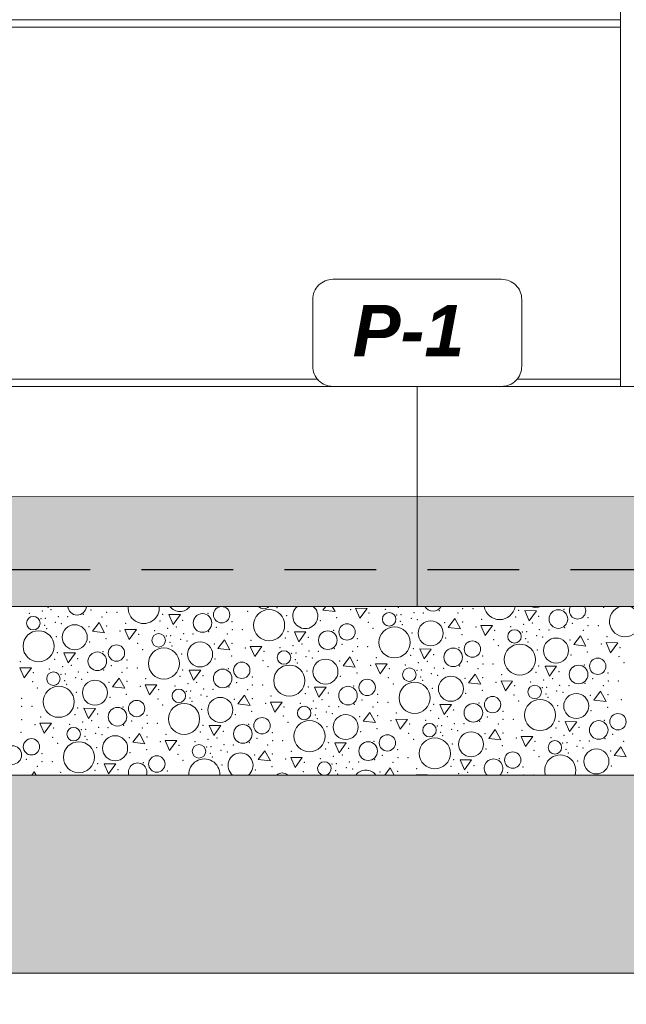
# Model space of a CAD drawing. Header units: millimetres. Extents: x -12989 to 402831, y -50461 to 30884.
# Tile 54 of 175: x 376324 to 377979, y -47346 to -44661. Entities that reach past the tile are written whole.
import ezdxf

# ---------------------------------------------------------------- set-up
doc = ezdxf.new("R2010")
doc.units = ezdxf.units.MM
doc.header["$MEASUREMENT"] = 0
doc.linetypes.add('Przerywana długa', pattern=[390, 250, -140])
doc.linetypes.add('Wipeout_Contour', pattern=[1000, 0, -1000])
for name, color, linetype in [('A__STROPY', 7, 'Continuous'), ('A_OZN_ODNOSNIKI', 7, 'Continuous'), ('AS_Belki.Import IFC', 7, 'Continuous'), ('Nowe_A__SCIANY', 7, 'Continuous'), ('Nowe_A_WYM', 7, 'Continuous')]:
    doc.layers.add(name, color=color, linetype=linetype)
for name, color, linetype, lineweight, true_color in [('A__STROPY_Nr_pióra__170', 7, 'Continuous', 5, 0x6a6a6a), ('A__STROPY_Nr_pióra__173', 7, 'Continuous', 5, 0x6a6a6a), ('A__STROPY_Nr_pióra__178', 7, 'Continuous', 5, 0x6a6a6a)]:
    doc.layers.add(name, color=color, linetype=linetype, lineweight=lineweight, true_color=true_color)
for name, color, linetype, lineweight in [('A__STROPY_Nr_pióra__27', 7, 'Continuous', 25), ('A__STROPY_Nr_pióra__49', 7, 'Continuous', 15), ('A__STROPY_Nr_pióra__69', 7, 'Continuous', 13), ('A_OZN_ODNOSNIKI_Nr_pióra__6', 7, 'Continuous', 13), ('A_OZN_ODNOSNIKI_Nr_pióra__85', 7, 'Continuous', 13), ('AS_Belki.Import IFC_Nr_pióra__88', 7, 'Continuous', 13), ('Nowe_A__SCIANY_Nr_pióra__87', 7, 'Continuous', 13), ('Nowe_A_WYM_Nr_pióra__1', 7, 'Continuous', 13), ('Nowe_A_WYM_Nr_pióra__45', 7, 'Continuous', 15), ('Nowe_A_WYM_Nr_pióra__85', 7, 'Continuous', 13)]:
    doc.layers.add(name, color=color, linetype=linetype, lineweight=lineweight)
doc.styles.add('STYL_AUTOMATYCZNY_4', font='arial.ttf')
doc.styles.add('STYL_AUTOMATYCZNY_6', font='arial.ttf')
doc.dimstyles.new('STYL_AUTOMATYCZNY__1', dxfattribs={"dimtxt": 139.999998, "dimasz": 57, "dimexe": 0.18, "dimexo": 0.0625, "dimgap": 0, "dimtad": 1, "dimtih": 1, "dimtoh": 1, "dimdec": 0, "dimlfac": 0.1, "dimzin": 0, "dimdsep": 46, "dimtxsty": 'STYL_AUTOMATYCZNY_4', "dimblk": 'ARROWHEAD_6', "dimblk1": 'ARROWHEAD_6', "dimblk2": 'ARROWHEAD_6', "dimcen": 0.09, "dimse1": 1, "dimse2": 1, "dimclrd": 7, "dimclre": 7, "dimclrt": 7, "dimadec": 0, "dimazin": 0, "dimtfac": 1, "dimtdec": 4, "dimtmove": 0, "dimatfit": 3, "dimfxl": 0, "dimtolj": 1, "dimtzin": 0, "dimarcsym": 0})

# ---------------------------------------------------------------- blocks, each defined once
blk = doc.blocks.new('ElemPrzekroju_2_1', base_point=(362576.7, -45960.6))
at = {"color": 254, "linetype": 'Wipeout_Contour', "lineweight": 0, "ltscale": 1515731.416802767}
blk.add_wipeout([(374618.1, -44660.6), (374618.1, -44680.6), (377963.1, -44680.6), (377963.1, -44660.6)], dxfattribs=at).dxf.layer = 'Nowe_A__SCIANY'
at = {"layer": 'Nowe_A__SCIANY_Nr_pióra__87', "color": 7, "linetype": 'Continuous', "lineweight": 13}
blk.add_line((374618.1, -44660.6), (377963.1, -44660.6), dxfattribs=at)
at = {"color": 254, "linetype": 'Wipeout_Contour', "lineweight": 0, "ltscale": 1515964.924096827}
blk.add_wipeout([(374618.1, -45640.6), (377963.1, -45640.6), (377963.1, -44680.6), (374618.1, -44680.6)], dxfattribs=at).dxf.layer = 'Nowe_A__SCIANY'
at = {"layer": 'Nowe_A__SCIANY_Nr_pióra__87', "color": 7, "linetype": 'Continuous', "lineweight": 13}
blk.add_line((377963.1, -44680.6), (374618.1, -44680.6), dxfattribs=at)
at = {"color": 254, "linetype": 'Wipeout_Contour', "lineweight": 0, "ltscale": 1516198.532963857}
blk.add_wipeout([(374618.1, -45660.6), (377963.1, -45660.6), (377963.1, -45640.6), (374618.1, -45640.6)], dxfattribs=at).dxf.layer = 'Nowe_A__SCIANY'
at = {"layer": 'Nowe_A__SCIANY_Nr_pióra__87', "color": 7, "linetype": 'Continuous', "lineweight": 13}
blk.add_line((377963.1, -45640.6), (374618.1, -45640.6), dxfattribs=at)
blk = doc.blocks.new('*X191', base_point=(362576.7, -45960.6))
at = {"layer": 'A__STROPY_Nr_pióra__178', "color": 251, "linetype": 'Continuous', "lineweight": 5, "true_color": 0x6a6a6a}
for p, q in [((376400.3, -46260.6), (376401.5, -46263.3)), ((376401.5, -46263.3), (376403.4, -46260.6)), ((377159.4, -46260.6), (377151.6, -46270.9)), ((377184.9, -46274.8), (377177.1, -46260.6)), ((376731.5, -46282.7), (376743.4, -46310.2)), ((376763.1, -46283), (376731.5, -46282.7)), ((376743.4, -46310.2), (376763.1, -46283)), ((377151.6, -46270.9), (377184.9, -46274.8)), ((377240.3, -46265.6), (377252.2, -46293)), ((377271.9, -46265.9), (377240.3, -46265.6)), ((377252.2, -46293), (377271.9, -46265.9)), ((377702.4, -46272), (377714.3, -46299.5)), ((377734, -46272.3), (377702.4, -46272)), ((377714.3, -46299.5), (377734, -46272.3)), ((376540.8, -46304.7), (376522.7, -46328.5)), ((376556, -46332.4), (376540.8, -46304.7)), ((377511.7, -46293.9), (377493.6, -46317.8)), ((377526.9, -46321.7), (377511.7, -46293.9)), ((377582.2, -46312.5), (377594.2, -46339.9)), ((377613.9, -46312.8), (377582.2, -46312.5)), ((377594.2, -46339.9), (377613.9, -46312.8)), ((376522.7, -46328.5), (376556, -46332.4)), ((376611.3, -46323.2), (376623.3, -46350.6)), ((376643, -46323.5), (376611.3, -46323.2)), ((376623.3, -46350.6), (376643, -46323.5)), ((377073.5, -46329.6), (377085.4, -46357)), ((377105.1, -46329.9), (377073.5, -46329.6)), ((377085.4, -46357), (377105.1, -46329.9)), ((377493.6, -46317.8), (377526.9, -46321.7)), ((377853.7, -46340.8), (377835.6, -46364.6)), ((377868.8, -46368.6), (377853.7, -46340.8)), ((376882.8, -46351.5), (376864.7, -46375.3)), ((376897.9, -46379.3), (376882.8, -46351.5)), ((377835.6, -46364.6), (377868.8, -46368.6)), ((377924.2, -46359.3), (377936.2, -46386.8)), ((377955.9, -46359.6), (377924.2, -46359.3)), ((377936.2, -46386.8), (377955.9, -46359.6)), ((376444.6, -46387.2), (376456.5, -46414.6)), ((376476.2, -46387.5), (376444.6, -46387.2)), ((376456.5, -46414.6), (376476.2, -46387.5)), ((376864.7, -46375.3), (376897.9, -46379.3)), ((376953.3, -46370), (376965.3, -46397.5)), ((376985, -46370.3), (376953.3, -46370)), ((376965.3, -46397.5), (376985, -46370.3)), ((377415.5, -46376.4), (377427.4, -46403.9)), ((377447.1, -46376.8), (377415.5, -46376.4)), ((377427.4, -46403.9), (377447.1, -46376.8)), ((377224.8, -46398.4), (377206.6, -46422.2)), ((377206.6, -46422.2), (377239.9, -46426.1)), ((377239.9, -46426.1), (377224.8, -46398.4)), ((377295.3, -46416.9), (377307.3, -46444.3)), ((377326.9, -46417.2), (377295.3, -46416.9)), ((377307.3, -46444.3), (377326.9, -46417.2)), ((377757.5, -46423.3), (377769.4, -46450.7)), ((377789.1, -46423.6), (377757.5, -46423.3)), ((377769.4, -46450.7), (377789.1, -46423.6)), ((376324.4, -46427.6), (376336.4, -46455.1)), ((376356.1, -46427.9), (376324.4, -46427.6)), ((376336.4, -46455.1), (376356.1, -46427.9)), ((376786.6, -46434), (376798.5, -46461.5)), ((376818.2, -46434.3), (376786.6, -46434)), ((376798.5, -46461.5), (376818.2, -46434.3)), ((377566.8, -46445.2), (377548.6, -46469)), ((377581.9, -46473), (377566.8, -46445.2)), ((376595.9, -46455.9), (376577.7, -46479.8)), ((376611, -46483.7), (376595.9, -46455.9)), ((376666.4, -46474.5), (376678.4, -46501.9)), ((376698, -46474.8), (376666.4, -46474.5)), ((376678.4, -46501.9), (376698, -46474.8)), ((377548.6, -46469), (377581.9, -46473)), ((377637.3, -46463.8), (377649.3, -46491.2)), ((377668.9, -46464.1), (377637.3, -46463.8)), ((377649.3, -46491.2), (377668.9, -46464.1)), ((376577.7, -46479.8), (376611, -46483.7)), ((376937.9, -46502.8), (376919.7, -46526.6)), ((376953, -46530.6), (376937.9, -46502.8)), ((377128.6, -46480.9), (377140.5, -46508.3)), ((377160.2, -46481.2), (377128.6, -46480.9)), ((377140.5, -46508.3), (377160.2, -46481.2)), ((377908.8, -46492.1), (377890.6, -46515.9)), ((377923.9, -46519.9), (377908.8, -46492.1)), ((376919.7, -46526.6), (376953, -46530.6)), ((377008.4, -46521.3), (377020.3, -46548.8)), ((377040, -46521.6), (377008.4, -46521.3)), ((377020.3, -46548.8), (377040, -46521.6)), ((377470.5, -46527.7), (377482.5, -46555.2)), ((377502.2, -46528), (377470.5, -46527.7)), ((377482.5, -46555.2), (377502.2, -46528)), ((377890.6, -46515.9), (377923.9, -46519.9)), ((376499.6, -46538.4), (376511.6, -46565.9)), ((376531.3, -46538.8), (376499.6, -46538.4)), ((376511.6, -46565.9), (376531.3, -46538.8)), ((377279.8, -46549.7), (377261.7, -46573.5)), ((377295, -46577.4), (377279.8, -46549.7)), ((376379.5, -46578.9), (376391.4, -46606.3)), ((376411.1, -46579.2), (376379.5, -46578.9)), ((376391.4, -46606.3), (376411.1, -46579.2)), ((377261.7, -46573.5), (377295, -46577.4)), ((377350.4, -46568.2), (377362.3, -46595.6)), ((377382, -46568.5), (377350.4, -46568.2)), ((377362.3, -46595.6), (377382, -46568.5)), ((377812.5, -46574.6), (377824.5, -46602)), ((377844.2, -46574.9), (377812.5, -46574.6)), ((377824.5, -46602), (377844.2, -46574.9)), ((376650.9, -46607.2), (376632.8, -46631.1)), ((376666.1, -46635), (376650.9, -46607.2)), ((376841.6, -46585.3), (376853.6, -46612.8)), ((376873.3, -46585.6), (376841.6, -46585.3)), ((376853.6, -46612.8), (376873.3, -46585.6)), ((377621.8, -46596.5), (377603.7, -46620.3)), ((377637, -46624.3), (377621.8, -46596.5)), ((376632.8, -46631.1), (376666.1, -46635)), ((376721.5, -46625.8), (376733.4, -46653.2)), ((376753.1, -46626.1), (376721.5, -46625.8)), ((376733.4, -46653.2), (376753.1, -46626.1)), ((377183.6, -46632.2), (377195.6, -46659.6)), ((377215.2, -46632.5), (377183.6, -46632.2)), ((377195.6, -46659.6), (377215.2, -46632.5)), ((377603.7, -46620.3), (377637, -46624.3)), ((377692.4, -46615), (377704.3, -46642.5)), ((377724, -46615.4), (377692.4, -46615)), ((377704.3, -46642.5), (377724, -46615.4)), ((376992.9, -46654.1), (376974.8, -46677.9)), ((377008.1, -46681.9), (376992.9, -46654.1)), ((377963.8, -46643.4), (377945.7, -46667.2)), ((377979, -46671.1), (377963.8, -46643.4)), ((376554.7, -46689.7), (376566.7, -46717.2)), ((376586.3, -46690), (376554.7, -46689.7)), ((376566.7, -46717.2), (376586.3, -46690)), ((376974.8, -46677.9), (377008.1, -46681.9)), ((377063.5, -46672.6), (377075.4, -46700.1)), ((377095.1, -46672.9), (377063.5, -46672.6)), ((377075.4, -46700.1), (377095.1, -46672.9)), ((377525.6, -46679), (377537.6, -46706.5)), ((377557.2, -46679.3), (377525.6, -46679)), ((377537.6, -46706.5), (377557.2, -46679.3)), ((377945.7, -46667.2), (377979, -46671.1)), ((376364, -46711.7), (376357.2, -46720.6)), ((376368.9, -46720.6), (376364, -46711.7)), ((377334.9, -46701), (377320, -46720.6)), ((377345.6, -46720.6), (377334.9, -46701)), ((377405.5, -46719.5), (377405.9, -46720.6)), ((377437.1, -46719.8), (377405.5, -46719.5)), ((377436.5, -46720.6), (377437.1, -46719.8))]:
    blk.add_line(p, q, dxfattribs=at)
for centre, radius in [((376875.2, -46283.3), 22.3), ((376361.3, -46306.3), 18.4), ((376822.9, -46305.7), 25.4), ((377004.7, -46311.7), 42.4), ((377332.2, -46295.6), 18.4), ((377793.8, -46295), 25.4), ((376474.5, -46344.6), 34.1), ((377217.2, -46330.1), 22.3), ((377346.7, -46358.6), 42.4), ((377445.4, -46333.9), 34.1), ((376375.8, -46369.3), 42.4), ((376703.3, -46353.1), 18.4), ((377164.9, -46352.5), 25.4), ((377674.2, -46342.4), 18.4), ((376588.3, -46387.7), 22.3), ((376816.5, -46391.5), 34.1), ((377559.2, -46377), 22.3), ((377688.7, -46405.5), 42.4), ((377787.4, -46380.8), 34.1), ((376536, -46410.1), 25.4), ((376717.8, -46416.2), 42.4), ((377045.2, -46400), 18.4), ((377506.9, -46399.4), 25.4), ((376930.2, -46434.6), 22.3), ((377059.8, -46463), 42.4), ((377158.5, -46438.3), 34.1), ((377848.9, -46446.2), 25.4), ((377901.1, -46423.9), 22.3), ((376416.3, -46457.6), 18.4), ((376878, -46457), 25.4), ((377387.2, -46446.8), 18.4), ((376529.6, -46495.9), 34.1), ((377272.2, -46481.4), 22.3), ((377401.7, -46509.9), 42.4), ((377500.5, -46485.2), 34.1), ((377729.2, -46493.7), 18.4), ((376430.8, -46520.6), 42.4), ((376758.3, -46504.4), 18.4), ((377219.9, -46503.8), 25.4), ((377842.5, -46532.1), 34.1), ((376643.3, -46539), 22.3), ((376772.8, -46567.5), 42.4), ((376871.6, -46542.8), 34.1), ((377561.9, -46550.7), 25.4), ((377614.2, -46528.3), 22.3), ((377743.7, -46556.7), 42.4), ((376591, -46561.4), 25.4), ((377100.3, -46551.3), 18.4), ((377213.6, -46589.6), 34.1), ((377956.2, -46575.1), 22.3), ((376933, -46608.2), 25.4), ((376985.3, -46585.9), 22.3), ((377114.8, -46614.3), 42.4), ((377442.3, -46598.1), 18.4), ((377903.9, -46597.5), 25.4), ((376471.4, -46608.9), 18.4), ((377327.3, -46632.7), 22.3), ((377555.6, -46636.5), 34.1), ((376356.4, -46643.4), 22.3), ((376485.9, -46671.9), 42.4), ((376584.7, -46647.2), 34.1), ((376813.4, -46655.7), 18.4), ((377275, -46655.1), 25.4), ((377456.8, -46661.2), 42.4), ((377784.3, -46645), 18.4), ((376304.1, -46665.8), 25.4), ((377669.3, -46679.6), 22.3), ((377897.6, -46683.3), 34.1), ((376698.4, -46690.3), 22.3)]:
    blk.add_circle(centre, radius, dxfattribs=at)
for centre, radius, start, end in [((376480.9, -46258.8), 25.4, 184.0318, 355.9682), ((376662.7, -46264.9), 42.4, 174.2072, 5.7928), ((376761.5, -46240.2), 34.1, 216.7263, 323.2737), ((376990.2, -46248.7), 18.4, 220.2729, 319.7271), ((377103.4, -46287), 34.1, 129.187, 50.813), ((377451.8, -46248.1), 25.4, 209.4346, 330.5654), ((377633.6, -46254.2), 42.4, 188.7099, 351.2901), ((377732.4, -46229.5), 34.1, 245.7662, 294.2338), ((377846.1, -46272.6), 22.3, 147.5502, 32.4498), ((377975.6, -46301), 42.4, 107.7267, 72.2733), ((376926.7, -46694.1), 34.1, 308.9613, 231.0387), ((376646.1, -46712.7), 25.4, 341.8662, 198.1338), ((376827.9, -46718.7), 42.4, 357.5098, 182.4902), ((377155.4, -46702.6), 18.4, 281.6069, 258.3931), ((377617, -46702), 25.4, 312.9156, 227.0844), ((377798.8, -46708), 42.4, 342.7939, 197.2061), ((377040.4, -46737.1), 22.3, 47.903, 132.097), ((377268.6, -46740.9), 34.1, 36.549, 143.451)]:
    blk.add_arc(centre, radius, start, end, dxfattribs=at)
for p in [(376350.5, -46279.6), (376386.1, -46273.4), (376410, -46269.8), (376429.3, -46288.1), (376454.9, -46288.9), (376498.2, -46282.5), (376519.2, -46270.6), (376548.8, -46289.4), (376562, -46277), (376589.8, -46277), (376714.2, -46282.3), (376838.4, -46279.3), (376946.5, -46273.7), (377026.5, -46263.8), (377052.7, -46285.8), (377226.9, -46269.6), (377277.6, -46278.9), (377321.4, -46268.9), (377353.1, -46283.7), (377357, -46262.7), (377364.9, -46282.8), (377400.2, -46277.4), (377425.8, -46278.2), (377469.1, -46271.8), (377519.7, -46278.7), (377532.9, -46266.3), (377560.7, -46266.3), (377685.1, -46271.6), (377740.2, -46287.6), (377740.2, -46287.6), (377809.3, -46268.6), (377917.4, -46263), (376382.2, -46294.4), (376392, -46312), (376394, -46293.5), (376421.5, -46303.8), (376438.3, -46307.8), (376513, -46315.9), (376561.6, -46313.9), (376613.2, -46306.4), (376706.7, -46300.1), (376769.3, -46298.3), (376769.3, -46298.3), (376903.6, -46302), (377144.2, -46299.7), (377189, -46291), (377275.3, -46304), (377362.9, -46301.3), (377368.5, -46310.7), (377392.4, -46293.1), (377409.2, -46297), (377483.9, -46305.2), (377532.5, -46303.2), (377584.1, -46295.7), (377663.4, -46315.8), (377677.6, -46289.4), (377698.9, -46309.6), (377722.9, -46305.9), (377832, -46306.7), (377874.5, -46291.3), (377874.9, -46313.1), (377902.7, -46313.1), (376397.6, -46321.4), (376598, -46327.2), (376648.7, -46336.5), (376692.5, -46326.5), (376724.2, -46341.2), (376728, -46320.3), (376736, -46340.3), (376752, -46316.6), (376771.3, -46334.9), (376796.9, -46335.7), (376840.2, -46329.3), (376861.1, -46317.4), (376890.8, -46336.2), (376904, -46323.8), (376931.8, -46323.8), (377056.2, -46329.2), (377180.4, -46326.2), (377288.5, -46320.6), (377394.7, -46332.7), (377531, -46337.9), (377568.9, -46316.4), (377619.6, -46325.8), (377695.1, -46330.5), (377706.9, -46329.6), (377734.4, -46340), (377742.2, -46324.2), (377767.8, -46325), (377811.1, -46318.6), (377861.7, -46325.5), (377926.1, -46342.6), (376423.8, -46343.4), (376515.3, -46357.3), (376560.1, -46348.6), (376646.3, -46361.5), (376734, -46358.9), (376739.6, -46368.3), (376763.5, -46350.7), (376780.3, -46354.6), (376855, -46362.7), (376903.6, -46360.8), (376955.2, -46353.3), (377048.6, -46347), (377070, -46367.2), (377094, -46363.5), (377111.3, -46345.1), (377111.3, -46345.1), (377203.1, -46364.3), (377245.6, -46348.8), (377486.2, -46346.5), (377617.2, -46350.8), (377630.4, -46367.4), (377704.9, -46348.2), (377710.5, -46357.5), (377751.2, -46343.9), (377825.9, -46352), (377874.5, -46350.1), (377910.8, -46363.3), (376427.3, -46386.7), (376551.5, -46383.8), (376659.6, -46378.1), (376765.8, -46390.3), (376902.1, -46395.5), (376940, -46374), (376990.7, -46383.4), (377034.5, -46373.3), (377066.1, -46388.1), (377078, -46387.2), (377113.3, -46381.8), (377138.9, -46382.6), (377182.2, -46376.2), (377232.8, -46383.1), (377246, -46370.7), (377273.8, -46370.7), (377390.6, -46393.9), (377398.2, -46376), (377453.3, -46392), (377453.3, -46392), (377522.4, -46373), (377587.6, -46395.7), (377736.7, -46379.6), (377828.2, -46393.4), (377873, -46384.8), (377961.6, -46372.7), (376326.3, -46410.9), (376419.7, -46404.6), (376465.1, -46421.1), (376482.4, -46402.7), (376482.4, -46402.7), (376574.2, -46421.9), (376616.7, -46406.4), (376857.3, -46404.1), (376988.3, -46408.4), (377076, -46405.7), (377081.6, -46415.1), (377105.5, -46397.5), (377122.3, -46401.5), (377197, -46409.6), (377245.6, -46407.7), (377281.9, -46420.9), (377297.2, -46400.1), (377376.5, -46420.2), (377412, -46414), (377436, -46410.4), (377524.1, -46423.1), (377545.1, -46411.1), (377587.9, -46417.6), (377615.8, -46417.5), (377740.2, -46422.9), (377864.3, -46419.9), (377959.2, -46397.7), (377972.4, -46414.3), (376361.8, -46440.9), (376405.6, -46430.9), (376437.2, -46445.7), (376441.1, -46424.7), (376449.1, -46444.8), (376484.4, -46439.4), (376510, -46440.2), (376553.2, -46433.8), (376603.8, -46440.7), (376617.1, -46428.3), (376644.9, -46428.3), (376769.3, -46433.6), (376824.3, -46449.6), (376824.3, -46449.6), (376893.4, -46430.6), (377001.5, -46425), (377107.8, -46437.1), (377244.1, -46442.3), (377332.7, -46430.2), (377408.1, -46435), (377420, -46434.1), (377447.5, -46444.4), (377455.3, -46428.6), (377464.3, -46448.3), (377480.9, -46429.4), (377574.7, -46430), (377639.2, -46447), (377732.6, -46440.7), (377795.2, -46438.9), (377795.2, -46438.9), (377929.6, -46442.5), (376359.4, -46466), (376447, -46463.3), (376452.6, -46472.7), (376476.6, -46455.1), (376493.4, -46459), (376568.1, -46467.2), (376616.7, -46465.2), (376668.3, -46457.7), (376761.7, -46451.4), (376783.1, -46471.6), (376807.1, -46467.9), (376916.2, -46468.7), (376958.7, -46453.3), (376959, -46475.1), (376986.9, -46475.1), (377199.2, -46451), (377330.3, -46455.2), (377343.5, -46471.9), (377417.9, -46452.6), (377423.5, -46462), (377539, -46456.5), (377587.6, -46454.5), (377623.9, -46467.7), (377674.7, -46477.1), (377718.5, -46467.1), (377754, -46460.9), (377778, -46457.2), (377797.3, -46475.5), (377822.9, -46476.3), (377866.1, -46469.9), (377887.1, -46458), (377916.7, -46476.8), (377929.9, -46464.4), (377957.8, -46464.4), (376372.6, -46482.6), (376478.9, -46494.7), (376615.2, -46499.9), (376653, -46478.4), (376703.8, -46487.8), (376747.6, -46477.8), (376779.2, -46492.5), (376791, -46491.6), (376818.5, -46502), (376826.4, -46486.2), (376852, -46487), (376895.2, -46480.6), (376945.8, -46487.5), (377103.7, -46498.3), (377111.3, -46480.5), (377166.3, -46496.4), (377166.3, -46496.4), (377235.4, -46477.5), (377300.7, -46500.1), (377449.8, -46484), (377541.2, -46497.8), (377586.1, -46489.2), (377672.3, -46502.1), (377750.1, -46481.8), (377759.9, -46499.4), (377761.9, -46480.9), (377789.4, -46491.2), (377806.2, -46495.2), (377881, -46503.3), (377929.6, -46501.4), (376329.8, -46510.8), (376570.3, -46508.5), (376701.4, -46512.8), (376714.6, -46529.4), (376789, -46510.2), (376794.6, -46519.6), (376835.3, -46505.9), (376910.1, -46514), (376958.7, -46512.1), (376995, -46525.3), (377010.3, -46504.6), (377089.6, -46524.6), (377125.1, -46518.5), (377149.1, -46514.8), (377237.2, -46527.5), (377258.2, -46515.6), (377301, -46522), (377328.9, -46522), (377453.3, -46527.3), (377577.4, -46524.3), (377685.5, -46518.7), (377765.5, -46508.8), (377791.8, -46530.8), (377965.9, -46514.6), (376330.1, -46532.7), (376358, -46532.7), (376474.8, -46555.9), (376482.4, -46538), (376537.4, -46554), (376537.4, -46554), (376606.5, -46535.1), (376671.7, -46557.7), (376820.9, -46541.6), (376912.3, -46555.4), (376957.2, -46546.8), (377045.7, -46534.7), (377121.2, -46539.4), (377131, -46557), (377133, -46538.5), (377160.5, -46548.8), (377168.4, -46533.1), (377177.3, -46552.8), (377194, -46533.9), (377287.8, -46534.4), (377352.2, -46551.4), (377445.7, -46545.2), (377508.3, -46543.3), (377508.3, -46543.3), (377642.6, -46547), (377883.2, -46544.7), (377928.1, -46536), (376329.8, -46569.7), (376366.1, -46582.9), (376381.3, -46562.1), (376460.7, -46582.2), (376496.2, -46576), (376520.2, -46572.4), (376629.3, -46573.1), (376672.1, -46579.6), (376700, -46579.5), (376948.5, -46581.9), (377043.4, -46559.7), (377056.6, -46576.3), (377136.6, -46566.4), (377252, -46560.9), (377300.7, -46558.9), (377337, -46572.2), (377387.7, -46581.5), (377431.6, -46571.5), (377467.1, -46565.3), (377491.1, -46561.6), (377510.4, -46579.9), (377536, -46580.7), (377579.2, -46574.3), (377600.2, -46562.4), (377629.8, -46581.2), (377643, -46568.8), (377670.9, -46568.8), (377795.2, -46574.2), (377919.4, -46571.2), (376328.3, -46604.3), (376416.8, -46592.2), (376492.3, -46597), (376504.1, -46596.1), (376531.6, -46606.4), (376539.5, -46590.6), (376548.4, -46610.3), (376565.1, -46591.4), (376608.3, -46585.1), (376658.9, -46592), (376723.3, -46609), (376816.8, -46602.7), (376824.3, -46584.9), (376879.4, -46600.9), (376879.4, -46600.9), (377013.7, -46604.5), (377162.9, -46588.4), (377254.3, -46602.3), (377299.2, -46593.6), (377385.4, -46606.5), (377463.2, -46586.3), (377473, -46603.9), (377475, -46585.3), (377502.5, -46595.7), (377519.3, -46599.6), (377594, -46607.8), (377642.7, -46605.8), (377694.2, -46598.3), (377787.7, -46592), (377833, -46608.5), (377850.3, -46590.2), (377850.3, -46590.2), (377942.2, -46609.3), (376414.5, -46617.3), (376427.7, -46633.9), (376502.1, -46614.6), (376507.7, -46624), (376623.1, -46618.5), (376671.8, -46616.5), (376708.1, -46629.7), (376802.6, -46629.1), (376838.2, -46622.9), (376862.2, -46619.2), (376881.5, -46637.5), (376907.1, -46638.3), (376950.3, -46631.9), (376971.3, -46620), (377014.1, -46626.4), (377041.9, -46626.4), (377166.3, -46631.8), (377290.5, -46628.8), (377398.6, -46623.1), (377478.6, -46613.3), (377504.8, -46635.3), (377679, -46619), (377729.7, -46628.4), (377773.5, -46618.4), (377805.2, -46633.1), (377809.1, -46612.2), (377817, -46632.2), (377852.4, -46626.8), (377878, -46627.6), (377921.2, -46621.2), (377971.8, -46628.1), (376384.8, -46662.1), (376534, -46646), (376625.4, -46659.8), (376670.3, -46651.2), (376756.5, -46664.1), (376758.8, -46639.1), (376834.3, -46643.8), (376844.1, -46661.4), (376846.1, -46642.9), (376873.6, -46653.3), (376890.4, -46657.2), (377000.9, -46638.8), (377013.8, -46663.4), (377065.3, -46655.9), (377158.8, -46649.6), (377221.4, -46647.7), (377221.4, -46647.7), (377355.7, -46651.4), (377596.3, -46649.1), (377641.2, -46640.5), (377727.4, -46653.4), (377815, -46650.7), (377820.6, -46660.1), (377844.5, -46642.5), (377861.3, -46646.5), (377936, -46654.6), (376342.4, -46677.6), (376385.2, -46684), (376413, -46684), (376537.4, -46689.3), (376661.6, -46686.3), (376769.7, -46680.7), (376849.7, -46670.8), (376965.1, -46665.3), (377050.1, -46676.6), (377100.8, -46685.9), (377144.6, -46675.9), (377176.3, -46690.7), (377180.2, -46669.7), (377188.1, -46689.8), (377204.1, -46666.1), (377223.5, -46684.4), (377249.1, -46685.2), (377292.3, -46678.8), (377313.3, -46666.9), (377342.9, -46685.7), (377356.1, -46673.3), (377383.9, -46673.3), (377508.3, -46678.6), (377632.5, -46675.6), (377740.6, -46670), (377846.8, -46682.1), (376372, -46696.4), (376436.4, -46713.4), (376529.9, -46707.2), (376592.5, -46705.3), (376592.5, -46705.3), (376726.8, -46709), (376875.9, -46692.8), (376967.4, -46706.7), (377012.2, -46698), (377098.5, -46711), (377186.1, -46708.3), (377191.7, -46717.7), (377215.6, -46700.1), (377232.4, -46704.1), (377307.1, -46712.2), (377355.8, -46710.2), (377407.3, -46702.7), (377500.8, -46696.4), (377522.2, -46716.6), (377546.1, -46712.9), (377563.4, -46694.6), (377563.4, -46694.6), (377655.2, -46713.7), (377697.7, -46698.3), (377938.3, -46696), (377698.1, -46720.1), (377725.9, -46720.1)]:
    blk.add_point(p, dxfattribs=at)
blk = doc.blocks.new('ElemPrzekroju_175_1', base_point=(362576.7, -45960.6))
at = {"color": 254, "linetype": 'Wipeout_Contour', "lineweight": 0, "ltscale": 1533341.48702292}
blk.add_wipeout([(362356.7, -46160.6), (398746.7, -46160.6), (398746.7, -45960.6), (362356.7, -45960.6)], dxfattribs=at).dxf.layer = 'A__STROPY'
at = {"color": 254, "linetype": 'Wipeout_Contour', "lineweight": 0, "ltscale": 1533794.246621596}
blk.add_wipeout([(398746.7, -46720.6), (362356.7, -46720.6), (362356.7, -47260.6), (398746.7, -47260.6)], dxfattribs=at).dxf.layer = 'A__STROPY'
at = {"layer": 'A__STROPY_Nr_pióra__170', "linetype": 'Continuous', "lineweight": 5, "true_color": 0x6a6a6a}
h = blk.add_hatch(dxfattribs=at)
h.set_pattern_fill('Beton_0001', color=251, style=0, pattern_type=2)
h.set_pattern_definition([(45, (362576.75, -45960.59), (-63.6396, 63.6396), [67.5, -22.5]), (45, (362576.75, -45896.95), (-63.6396, 63.6396), [67.5, -22.5])])
h.paths.add_polyline_path([(362356.7, -46160.6), (398746.7, -46160.6), (398746.7, -45960.6), (362356.7, -45960.6)])
at = {"layer": 'A__STROPY_Nr_pióra__173', "linetype": 'Continuous', "lineweight": 5, "true_color": 0x6a6a6a}
h = blk.add_hatch(dxfattribs=at)
h.set_pattern_fill('Grunt_0001', color=251, style=0, pattern_type=2)
h.set_pattern_definition([(45, (362576.75, -45960.59), (-95.4594, 95.4594), []), (45, (362544.93, -45928.77), (-190.9188, 190.9188), []), (45, (362513.1, -45896.95), (-190.9188, 190.9188), []), (135, (362481.29, -45865.132), (31.819805, 31.819805), [135, -135])])
h.paths.add_polyline_path([(398746.7, -46720.6), (362356.7, -46720.6), (362356.7, -47260.6), (398746.7, -47260.6)])
at = {"layer": 'A__STROPY_Nr_pióra__49', "color": 7, "linetype": 'Continuous', "lineweight": 15}
blk.add_line((398746.7, -45960.6), (368292.5, -45960.6), dxfattribs=at)
at = {"layer": 'A__STROPY_Nr_pióra__69', "color": 7, "linetype": 'Continuous', "lineweight": 13}
blk.add_line((398746.7, -47260.6), (362356.7, -47260.6), dxfattribs=at)
at = {"color": 254, "linetype": 'Wipeout_Contour', "lineweight": 0, "ltscale": 1533413.819197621}
blk.add_wipeout([(362356.7, -46160.6), (362356.7, -46260.6), (398746.7, -46260.6), (398746.7, -46160.6)], dxfattribs=at).dxf.layer = 'A__STROPY'
at = {"layer": 'A__STROPY_Nr_pióra__178', "linetype": 'Continuous', "lineweight": 5, "true_color": 0x6a6a6a}
h = blk.add_hatch(dxfattribs=at)
h.set_pattern_fill('Chudy_beton_B15_I_WSC_0001', color=251, style=0, pattern_type=2)
h.set_pattern_definition([(0, (362576.75, -45960.6), (0, 233.8269), [14.625, -120.375]), (0, (362644.25, -45843.68), (0, 233.8269), [14.625, -120.375]), (60, (362576.75, -45960.6), (-202.5, 116.9134), [14.625, -120.375]), (60, (362711.75, -45960.6), (-202.5, 116.9134), [14.625, -120.375]), (120, (362591.37, -45960.6), (202.5, 116.9134), [14.625, -120.375]), (120, (362726.37, -45960.6), (202.5, 116.9134), [14.625, -120.375]), (0, (362576.75, -45938.09), (0, 45), [0, -45, 0, -67.5]), (45, (362599.25, -45938.09), (-31.819805, 31.819805), [0, -33.75, 0, -56.25])])
h.paths.add_polyline_path([(362356.7, -46160.6), (362356.7, -46260.6), (398746.7, -46260.6), (398746.7, -46160.6)])
at = {"layer": 'A__STROPY_Nr_pióra__27', "color": 7, "linetype": 'Przerywana długa', "lineweight": 25}
blk.add_line((398746.7, -46160.6), (362356.7, -46160.6), dxfattribs=at)
at = {"color": 254, "linetype": 'Wipeout_Contour', "lineweight": 0, "ltscale": 1533549.791415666}
blk.add_wipeout([(362356.7, -46720.6), (398746.7, -46720.6), (398746.7, -46260.6), (362356.7, -46260.6)], dxfattribs=at).dxf.layer = 'A__STROPY'
at = {"layer": 'A__STROPY_Nr_pióra__49', "color": 7, "linetype": 'Continuous', "lineweight": 15}
for p, q in [((398746.7, -46260.6), (362356.7, -46260.6)), ((398746.7, -46720.6), (362356.7, -46720.6))]:
    blk.add_line(p, q, dxfattribs=at)
at = {"layer": 'A__STROPY', "lineweight": 0}
blk.add_blockref('*X191', (362576.7, -45960.6), dxfattribs=at)
blk = doc.blocks.new('ElemPrzekroju_246_1', base_point=(362576.7, -45960.6))
at = {"color": 254, "linetype": 'Wipeout_Contour', "lineweight": 0, "ltscale": 2283882.727178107}
blk.add_wipeout([(377963.1, -45660.6), (378062.7, -45660.6), (378062.7, -45960.6), (378063.1, -45960.6), (378063.1, -41960.6), (377963.1, -41960.6)], dxfattribs=at).dxf.layer = 'AS_Belki.Import IFC'
at = {"layer": 'AS_Belki.Import IFC_Nr_pióra__88', "color": 7, "linetype": 'Continuous', "lineweight": 13}
blk.add_line((377963.1, -45660.6), (377963.1, -41960.6), dxfattribs=at)
blk = doc.blocks.new('*D346', base_point=(362576.7, -45960.6))
at = {"layer": 'Nowe_A_WYM_Nr_pióra__45', "color": 7, "linetype": 'Continuous', "lineweight": 15}
for p, q in [((362206.7, -47532.6), (362146.7, -47592.6)), ((362386.7, -47532.6), (362326.7, -47592.6))]:
    blk.add_line(p, q, dxfattribs=at)
at = {"layer": 'Nowe_A_WYM_Nr_pióra__85', "color": 7, "linetype": 'Continuous', "lineweight": 13}
for p, q in [((362356.7, -47618.8), (362356.7, -47506.3)), ((362176.7, -47562.6), (362356.7, -47562.6)), ((362356.7, -47562.6), (398746.7, -47562.6))]:
    blk.add_line(p, q, dxfattribs=at)
blk = doc.blocks.new('ARROWHEAD_6')
at = {"color": 0, "linetype": 'Continuous', "lineweight": 0}
for p, q in [((-0.5, -0.5), (0.5, 0.5)), ((0, 0), (-1, 0))]:
    blk.add_line(p, q, dxfattribs=at)
blk = doc.blocks.new('*D347', base_point=(362576.7, -45960.6))
at = {"layer": 'Nowe_A_WYM_Nr_pióra__45', "color": 7, "linetype": 'Continuous', "lineweight": 15}
for p, q in [((362386.7, -47532.6), (362326.7, -47592.6)), ((398776.7, -47532.6), (398716.7, -47592.6))]:
    blk.add_line(p, q, dxfattribs=at)
at = {"layer": 'Nowe_A_WYM_Nr_pióra__85', "color": 7, "linetype": 'Continuous', "lineweight": 13}
for p, q in [((398746.7, -47618.8), (398746.7, -47506.3)), ((362356.7, -47562.6), (398746.7, -47562.6))]:
    blk.add_line(p, q, dxfattribs=at)
at = {"layer": 'Nowe_A_WYM_Nr_pióra__1', "color": 7, "lineweight": 13, "char_height": 140, "attachment_point": 7, "style": 'STYL_AUTOMATYCZNY_4'}
for s, insert in [('\\A1;{\\pql;\\fArial|b0|i0|c238|p0;\\W1.000000;18}', (362386.7, -47534.6)), ('\\A1;{\\pql;\\fArial|b0|i0|c238|p0;\\W1.000000;3\xa0639}', (380311.5, -47534.6)), ('\\A1;{\\pql;\\fArial|b0|i0|c238|p0;\\W1.000000;18}', (398503.2, -47534.6))]:
    blk.add_mtext(s, dxfattribs=dict(at, insert=insert))
blk = doc.blocks.new('*D358', base_point=(362576.7, -45960.6))
at = {"layer": 'Nowe_A_WYM_Nr_pióra__45', "color": 7, "linetype": 'Continuous', "lineweight": 15}
for p, q in [((362106.7, -48052.6), (362046.7, -48112.6)), ((398996.7, -48112.6), (399056.7, -48052.6))]:
    blk.add_line(p, q, dxfattribs=at)
at = {"layer": 'Nowe_A_WYM_Nr_pióra__85', "color": 7, "linetype": 'Continuous', "lineweight": 13}
for p, q in [((362076.7, -48138.8), (362076.7, -48026.3)), ((399026.7, -48138.8), (399026.7, -48026.3)), ((362031.7, -48082.6), (362076.7, -48082.6)), ((362076.7, -48082.6), (399026.7, -48082.6)), ((399026.7, -48082.6), (399071.7, -48082.6))]:
    blk.add_line(p, q, dxfattribs=at)
at = {"layer": 'Nowe_A_WYM_Nr_pióra__1', "color": 7, "lineweight": 13, "insert": (380311.5, -48054.6), "char_height": 140, "attachment_point": 7, "style": 'STYL_AUTOMATYCZNY_4'}
blk.add_mtext('\\A1;{\\pql;\\fArial|b0|i0|c238|p0;\\W1.000000;3\xa0695}', dxfattribs=at)
blk = doc.blocks.new('ElemPrzekroju_302_1', base_point=(362576.7, -45960.6))
at = {"color": 254, "linetype": 'Wipeout_Contour', "lineweight": 0, "ltscale": 1516473.701149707}
blk.add_wipeout([(374618.1, -45660.6), (374618.1, -45960.6), (378062.7, -45960.6), (378062.7, -45660.6)], dxfattribs=at).dxf.layer = 'Nowe_A__SCIANY'
at = {"layer": 'Nowe_A__SCIANY_Nr_pióra__87', "color": 7, "linetype": 'Continuous', "lineweight": 13}
blk.add_line((374618.1, -45660.6), (378062.7, -45660.6), dxfattribs=at)
blk = doc.blocks.new('Etykieta_13_1', base_point=(377408.8, -45960.6))
at = {"color": 254, "linetype": 'Wipeout_Contour', "lineweight": 0, "ltscale": 9123441.152979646}
blk.add_wipeout([(377178.7, -45660.6), (377638.9, -45660.6), (377638.9, -45660.6), (377666.4, -45653.2), (377686.5, -45633.1), (377693.9, -45605.6), (377693.9, -45605.6), (377693.9, -45423.6), (377693.9, -45423.6), (377686.5, -45396.1), (377666.4, -45376), (377638.9, -45368.6), (377638.9, -45368.6), (377178.7, -45368.6), (377178.7, -45368.6), (377151.2, -45376), (377131.1, -45396.1), (377123.7, -45423.6), (377123.7, -45423.6), (377123.7, -45605.6), (377123.7, -45605.6), (377131.1, -45633.1), (377151.2, -45653.2)], dxfattribs=at).dxf.layer = 'A_OZN_ODNOSNIKI'
at = {"layer": 'A_OZN_ODNOSNIKI_Nr_pióra__85', "color": 7, "linetype": 'Continuous', "lineweight": 13}
for p, q in [((377408.8, -45661.1), (377408.8, -45660.6)), ((377408.8, -46260.1), (377408.8, -45661.1))]:
    blk.add_line(p, q, dxfattribs=at)
at = {"layer": 'A_OZN_ODNOSNIKI_Nr_pióra__85', "color": 7, "linetype": 'Continuous', "lineweight": 13, "flags": 128}
blk.add_lwpolyline([(377178.7, -45660.6, -0.414214), (377123.7, -45605.6), (377123.7, -45423.6, -0.414214), (377178.7, -45368.6), (377638.9, -45368.6, -0.414214), (377693.9, -45423.6), (377693.9, -45605.6, -0.414214), (377638.9, -45660.6)], format="xyb", close=True, dxfattribs=at)
at = {"layer": 'A_OZN_ODNOSNIKI_Nr_pióra__6', "color": 7, "lineweight": 13, "insert": (377232.7, -45438.3), "char_height": 140, "attachment_point": 1, "style": 'STYL_AUTOMATYCZNY_6'}
blk.add_mtext('\\A1;{\\pql;\\pt0,6000;\\fArial|b1|i1|c238|p0;\\W1.000000;P-1\\fArial|b1|i1|c238|p0;\\W1.000000;\\A1{\\H.66x;\\S^  ;}\\fArial|b1|i1|c238|p0;\\W1.000000;\\fArial|b1|i1|c238|p0;\\W1.000000;\\A1{\\H.66x;\\S^  ;}\\fArial|b1|i1|c238|p0;\\W1.000000; \\fArial|b1|i1|c238|p0;\\W1.000000;\\fArial|b1|i1|c238|p0;\\W1.000000;\\fArial|b1|i1|c238|p0;\\W1.000000;\\fArial|b1|i1|c238|p0;\\W1.000000;\\fArial|b1|i1|c238|p0;\\W1.000000;\\fArial|b1|i1|c238|p0;\\W1.000000;\\fArial|b1|i1|c238|p0;\\W1.000000;\\fArial|b1|i1|c238|p0;\\W1.000000;\\fArial|b1|i1|c238|p0;\\W1.000000;\\fArial|b1|i1|c238|p0;\\W1.000000;\\fArial|b1|i1|c238|p0;\\W1.000000;\\fArial|b1|i1|c238|p0;\\W1.000000;\\fArial|b1|i1|c238|p0;\\W1.000000;\\fArial|b1|i1|c238|p0;\\W1.000000;\\fArial|b1|i1|c238|p0;\\W1.000000;\\fArial|b1|i1|c238|p0;\\W1.000000;\\fArial|b1|i1|c238|p0;\\W1.000000;\\fArial|b1|i1|c238|p0;\\W1.000000;\\fArial|b1|i1|c238|p0;\\W1.000000;\\fArial|b1|i1|c238|p0;\\W1.000000;\\fArial|b1|i1|c238|p0;\\W1.000000;\\fArial|b1|i1|c238|p0;\\W1.000000;\\fArial|b1|i1|c238|p0;\\W1.000000;\\fArial|b1|i1|c238|p0;\\W1.000000;\\fArial|b1|i1|c238|p0;\\W1.000000;\\fArial|b1|i1|c238|p0;\\W1.000000;\\fArial|b1|i1|c238|p0;\\W1.000000;\\fArial|b1|i1|c238|p0;\\W1.000000;\\fArial|b1|i1|c238|p0;\\W1.000000;\\fArial|b1|i1|c238|p0;\\W1.000000;\\fArial|b1|i1|c238|p0;\\W1.000000;\\fArial|b1|i1|c238|p0;\\W1.000000;\\fArial|b1|i1|c238|p0;\\W1.000000;\\fArial|b1|i1|c238|p0;\\W1.000000;\\fArial|b1|i1|c238|p0;\\W1.000000;\\fArial|b1|i1|c238|p0;\\W1.000000;\\fArial|b1|i1|c238|p0;\\W1.000000;\\fArial|b1|i1|c238|p0;\\W1.000000;\\fArial|b1|i1|c238|p0;\\W1.000000;\\fArial|b1|i1|c238|p0;\\W1.000000;\\fArial|b1|i1|c238|p0;\\W1.000000;\\fArial|b1|i1|c238|p0;\\W1.000000;\\fArial|b1|i1|c238|p0;\\W1.000000;}', dxfattribs=at)

msp = doc.modelspace()

# ---------------------------------------------------------------- block references
at = {"layer": 'A__STROPY', "lineweight": 0}
msp.add_blockref('ElemPrzekroju_175_1', (362576.7, -45960.6), dxfattribs=at)
at = {"layer": 'Nowe_A__SCIANY', "lineweight": 0}
msp.add_blockref('ElemPrzekroju_2_1', (362576.7, -45960.6), dxfattribs=at)

# ---------------------------------------------------------------- next in the draw order: block references
at = {"layer": 'AS_Belki.Import IFC', "lineweight": 0}
msp.add_blockref('ElemPrzekroju_246_1', (362576.7, -45960.6), dxfattribs=at)

# ---------------------------------------------------------------- next in the draw order: dimensions: what is measured, and where the dimension line sits
at = {"layer": 'Nowe_A_WYM', "color": 7, "linetype": 'Continuous', "lineweight": 13}
for base, p1, p2, picture, middle in [((399026.7, -48082.6), (362076.7, -46860.6), (399026.7, -46860.6), '*D358', (380551.7, -47984.6)), ((362356.7, -47562.6), (362176.7, -46860.6), (362356.7, -46860.6), '*D346', (362493.3, -47464.6)), ((398746.7, -47562.6), (362356.7, -46860.6), (398746.7, -46860.6), '*D347', (380551.7, -47464.6))]:
    dim = msp.add_linear_dim(base=base, p1=p1, p2=p2, dimstyle='STYL_AUTOMATYCZNY__1', dxfattribs=at)
    dim.commit()
    dim.dimension.update_dxf_attribs({"geometry": picture, "text_midpoint": middle, "dimtype": 160})

# ---------------------------------------------------------------- next in the draw order: block references
at = {"layer": 'Nowe_A__SCIANY', "lineweight": 0}
msp.add_blockref('ElemPrzekroju_302_1', (362576.7, -45960.6), dxfattribs=at)

# ---------------------------------------------------------------- next in the draw order: block references
at = {"layer": 'A_OZN_ODNOSNIKI', "color": 7, "linetype": 'Continuous', "lineweight": 13}
msp.add_blockref('Etykieta_13_1', (377408.8, -45960.6), dxfattribs=at)

doc.saveas('drawing.dxf')
